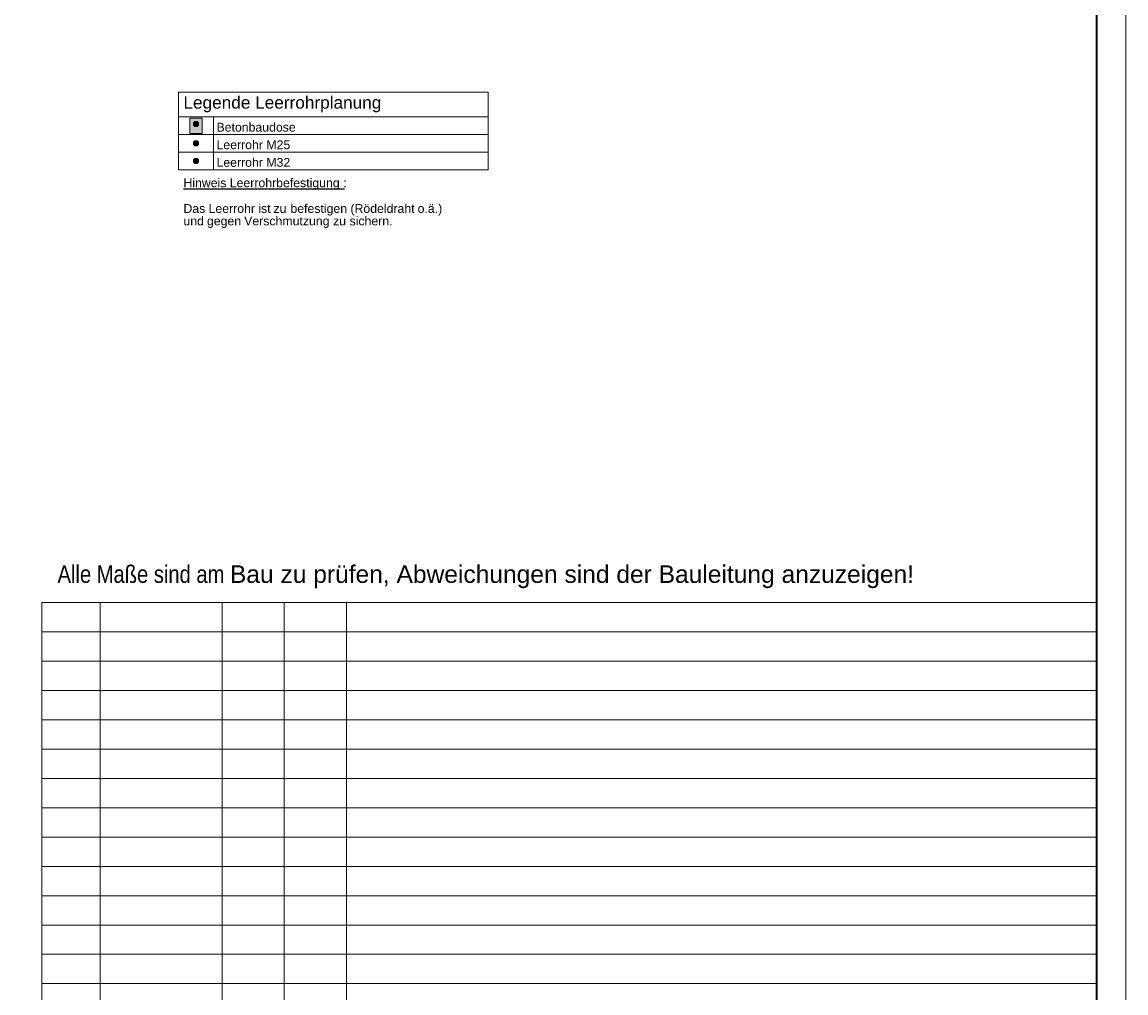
# Model space of a CAD drawing. Extents: x -620 to 300, y 62 to 1107.
# Tile 51 of 256: x 112 to 300, y 383 to 548. Entities that reach past the tile are written whole.
import ezdxf

# ---------------------------------------------------------------- set-up
doc = ezdxf.new("R2010")
doc.units = 0
doc.layers.get('0').update_dxf_attribs({"lineweight": 35})
for name, color, linetype, lineweight, true_color in [('E_Betonbaudose', 1, 'Continuous', 13, 0xff0000), ('E_Detail_Wandschraffur', 7, 'Continuous', 5, 0xc0c0c0), ('E_Leerrohr Umrandung-A06G9G118I', 7, 'Continuous', 9, 0xffffff), ('E_Leerrohrdose 32-A06G9G158I', 7, 'Continuous', 9, 0x99ff99), ('iwb_HB-Hinweis-Kopf-Archi', 3, 'Continuous', 25, 0x00ff00)]:
    doc.layers.add(name, color=color, linetype=linetype, lineweight=lineweight, true_color=true_color)
for name, color, linetype, lineweight in [('E_Legende', 7, 'Continuous', 13), ('iwb_Plankopf Linie', 7, 'Continuous', 13), ('iwb_Plankopf Rahmen', 7, 'Continuous', 35), ('iwb_Plankopf Text', 7, 'Continuous', 18)]:
    doc.layers.add(name, color=color, linetype=linetype, lineweight=lineweight)
doc.styles.add('Arial', font='ARIALN.TTF')
doc.styles.get("Standard").update_dxf_attribs({"font": 'ARIALN.TTF'})

# ---------------------------------------------------------------- blocks, each defined once
blk = doc.blocks.new('Referenz-A06G9G168I')
at = {"layer": 'E_Detail_Wandschraffur', "linetype": 'Continuous', "ltscale": 0.13}
for points in [[(141.68, 531.42), (141.74, 531.41), (141.81, 531.4), (141.87, 531.37), (141.93, 531.34), (141.98, 531.3), (142.03, 531.25), (142.07, 531.19), (142.1, 531.13), (142.12, 531.07), (142.13, 531), (142.13, 530.93), (142.12, 530.87), (142.1, 530.8), (142.07, 530.74), (142.03, 530.68), (141.98, 530.64), (141.93, 530.59), (141.87, 530.56), (141.81, 530.54), (141.74, 530.52), (141.68, 530.52), (141.61, 530.52), (141.54, 530.54), (141.48, 530.56), (141.42, 530.59), (141.37, 530.64), (141.32, 530.68), (141.29, 530.74), (141.26, 530.8), (141.24, 530.87), (141.23, 530.93), (141.23, 531), (141.24, 531.07), (141.26, 531.13), (141.29, 531.19), (141.32, 531.25), (141.37, 531.3), (141.42, 531.34), (141.48, 531.37), (141.54, 531.4), (141.61, 531.41)], [(141.68, 528.12), (141.74, 528.12), (141.81, 528.1), (141.87, 528.08), (141.93, 528.04), (141.98, 528), (142.03, 527.95), (142.07, 527.9), (142.1, 527.84), (142.12, 527.77), (142.13, 527.71), (142.13, 527.64), (142.12, 527.57), (142.1, 527.51), (142.07, 527.45), (142.03, 527.39), (141.98, 527.34), (141.93, 527.3), (141.87, 527.27), (141.81, 527.24), (141.74, 527.23), (141.68, 527.22), (141.61, 527.23), (141.54, 527.24), (141.48, 527.27), (141.42, 527.3), (141.37, 527.34), (141.32, 527.39), (141.29, 527.45), (141.26, 527.51), (141.24, 527.57), (141.23, 527.64), (141.23, 527.71), (141.24, 527.77), (141.26, 527.84), (141.29, 527.9), (141.32, 527.95), (141.37, 528), (141.42, 528.04), (141.48, 528.08), (141.54, 528.1), (141.61, 528.12)], [(141.68, 525.12), (141.74, 525.12), (141.81, 525.1), (141.87, 525.08), (141.93, 525.04), (141.98, 525), (142.03, 524.95), (142.07, 524.9), (142.1, 524.84), (142.12, 524.77), (142.13, 524.71), (142.13, 524.64), (142.12, 524.57), (142.1, 524.51), (142.07, 524.45), (142.03, 524.39), (141.98, 524.34), (141.93, 524.3), (141.87, 524.27), (141.81, 524.24), (141.74, 524.23), (141.68, 524.22), (141.61, 524.23), (141.54, 524.24), (141.48, 524.27), (141.42, 524.3), (141.37, 524.34), (141.32, 524.39), (141.29, 524.45), (141.26, 524.51), (141.24, 524.57), (141.23, 524.64), (141.23, 524.71), (141.24, 524.77), (141.26, 524.84), (141.29, 524.9), (141.32, 524.95), (141.37, 525), (141.42, 525.04), (141.48, 525.08), (141.54, 525.1), (141.61, 525.12)]]:
    blk.add_hatch(color=256, dxfattribs=at).paths.add_polyline_path(points)
at = {"layer": 'E_Betonbaudose', "linetype": 'Continuous', "ltscale": 0.013}
for centre in [(141.68, 530.97), (141.68, 527.67), (141.68, 524.67)]:
    blk.add_circle(centre, 0.45, dxfattribs=at)
at = {"layer": 'E_Leerrohr Umrandung-A06G9G118I', "linetype": 'Continuous', "ltscale": 0.13}
for p, q in [((140.6, 529.37), (140.6, 531.98)), ((140.6, 531.98), (142.76, 531.98)), ((142.76, 531.98), (142.76, 529.37)), ((142.76, 529.37), (140.6, 529.37))]:
    blk.add_line(p, q, dxfattribs=at)
at = {"layer": 'E_Leerrohrdose 32-A06G9G158I', "linetype": 'Continuous', "ltscale": 0.13}
blk.add_solid([(140.6, 531.98), (142.76, 531.98), (140.6, 529.37), (142.76, 529.37)], dxfattribs=at)
at = {"layer": 'E_Legende', "linetype": 'Continuous', "ltscale": 0.13}
for p, q in [((138.68, 536.37), (191.51, 536.37)), ((138.68, 523.17), (138.68, 536.37)), ((191.51, 523.17), (191.51, 536.37)), ((138.68, 532.17), (191.51, 532.17)), ((144.68, 523.17), (144.68, 532.17)), ((138.68, 529.17), (191.51, 529.17)), ((138.68, 526.17), (191.51, 526.17)), ((138.68, 523.17), (191.51, 523.17))]:
    blk.add_line(p, q, dxfattribs=at)
at = {"layer": 'E_Legende', "linetype": 'Continuous', "lineweight": -2, "ltscale": 0.25}
for p, q in [((139.54, 519.88), (146.62, 519.88)), ((146.62, 519.88), (147.44, 519.88)), ((147.44, 519.88), (165.9, 519.88)), ((165.9, 519.88), (166.8, 519.88)), ((166.8, 519.88), (167.01, 519.88))]:
    blk.add_line(p, q, dxfattribs=at)
at = {"layer": 'E_Legende', "linetype": 'Continuous', "ltscale": 0.13, "attachment_point": 1}
for s, insert, char_height in [('{\\fArial;Legende Leerrohrplanung}', (139.54, 535.69), 2.1), ('{\\fArial;Betonbaudose}', (145.18, 531.17), 1.5), ('{\\fArial;Leerrohr M25}', (145.18, 528.17), 1.5), ('{\\fArial;Leerrohr M32}', (145.18, 525.17), 1.5)]:
    blk.add_mtext(s, dxfattribs=dict(at, insert=insert, char_height=char_height))
at = {"layer": 'E_Legende', "linetype": 'Continuous', "lineweight": -2, "ltscale": 0.25, "char_height": 1.5, "attachment_point": 1}
for s, insert in [('{\\fArial;Hinweis}', (139.54, 521.68)), ('{\\fArial;Leerrohrbefestigung}', (147.44, 521.68)), ('{\\fArial;:}', (166.8, 521.68)), ('{\\fArial;Das}', (139.54, 517.3)), ('{\\fArial;Leerrohr}', (143.83, 517.3)), ('{\\fArial;ist}', (152.32, 517.3)), ('{\\fArial;zu}', (154.9, 517.3)), ('{\\fArial;befestigen}', (157.79, 517.3)), ('{\\fArial;(Rödeldraht}', (168.03, 517.3)), ('{\\fArial;o.ä.)}', (179.5, 517.3)), ('{\\fArial;und}', (139.54, 515.18)), ('{\\fArial;gegen}', (143.55, 515.18)), ('{\\fArial;Verschmutzung}', (149.9, 515.18)), ('{\\fArial;zu}', (165.07, 515.18)), ('{\\fArial;sichern.}', (167.88, 515.18))]:
    blk.add_mtext(s, dxfattribs=dict(at, insert=insert))

msp = doc.modelspace()

# ---------------------------------------------------------------- linework, layer by layer
at = {"layer": 'iwb_Plankopf Linie', "ltscale": 0.13}
for p, q in [((295.35, 449.32), (115.35, 449.32)), ((115.35, 369.32), (115.35, 449.32)), ((125.35, 374.32), (125.35, 449.32)), ((146.15, 374.32), (146.15, 449.32)), ((156.75, 374.32), (156.75, 449.32)), ((167.35, 374.32), (167.35, 449.32)), ((295.35, 449.32), (295.35, 369.32)), ((295.35, 444.32), (115.35, 444.32)), ((295.35, 439.32), (115.35, 439.32)), ((295.35, 434.32), (115.35, 434.32)), ((295.35, 429.32), (115.35, 429.32)), ((295.35, 424.32), (115.35, 424.32)), ((295.35, 419.32), (115.35, 419.32)), ((295.35, 414.32), (115.35, 414.32)), ((295.35, 409.32), (115.35, 409.32)), ((295.35, 404.32), (115.35, 404.32)), ((295.35, 399.32), (115.35, 399.32)), ((295.35, 394.32), (115.35, 394.32)), ((295.35, 389.32), (115.35, 389.32)), ((295.35, 384.32), (115.35, 384.32))]:
    msp.add_line(p, q, dxfattribs=at)
at = {"layer": 'iwb_Plankopf Rahmen', "color": 8, "lineweight": 13, "ltscale": 0.13, "true_color": 0x808080}
msp.add_lwpolyline([(300.35, 62.43), (-619.65, 62.43), (-619.65, 1107.43), (300.35, 1107.43), (300.35, 62.43)], close=True, dxfattribs=at)
at = {"layer": 'iwb_Plankopf Rahmen', "ltscale": 0.35}
msp.add_lwpolyline([(-599.65, 67.43), (-599.65, 1102.43), (295.35, 1102.43), (295.35, 67.43), (-599.65, 67.43)], close=True, dxfattribs=at)

# ---------------------------------------------------------------- block references
at = {"color": 8, "lineweight": 25, "ltscale": 0.25, "true_color": 0x808080}
msp.add_blockref('Referenz-A06G9G168I', (0, 0), dxfattribs=at)

# ---------------------------------------------------------------- texts
at = {"layer": 'iwb_HB-Hinweis-Kopf-Archi', "lineweight": 25, "ltscale": 0.25, "insert": (118.06, 455.68), "char_height": 3, "width": 6120, "attachment_point": 1, "line_spacing_factor": 0.8, "style": 'Arial'}
msp.add_mtext('Alle Maße sind am \\fArial|b0|i0|c0|p34;Bau zu prüfen, Abweichungen sind der Bauleitung anzuzeigen!', dxfattribs=at)
at = {"layer": 'iwb_Plankopf Text', "ltscale": 0.18, "insert": (296.89, 74.51), "char_height": 1.4, "attachment_point": 1, "rotation": 90, "line_spacing_factor": 1.002}
msp.add_mtext('{\\fArial Narrow;\\\\srvnovamd01\\Nova_MD\\TGA\\60202 Pro Potsdam\\04 NB GES Krampnitz\\09 NOVA\\60202-04_AP_NB GES Krampnitz\\TGA\\Elektro\\Leerrohrplanung\\E_Leerrohr_1OG.n4m007KRA_ELT_5_LR_01_004_P_A}', dxfattribs=at)

doc.saveas('drawing.dxf')
